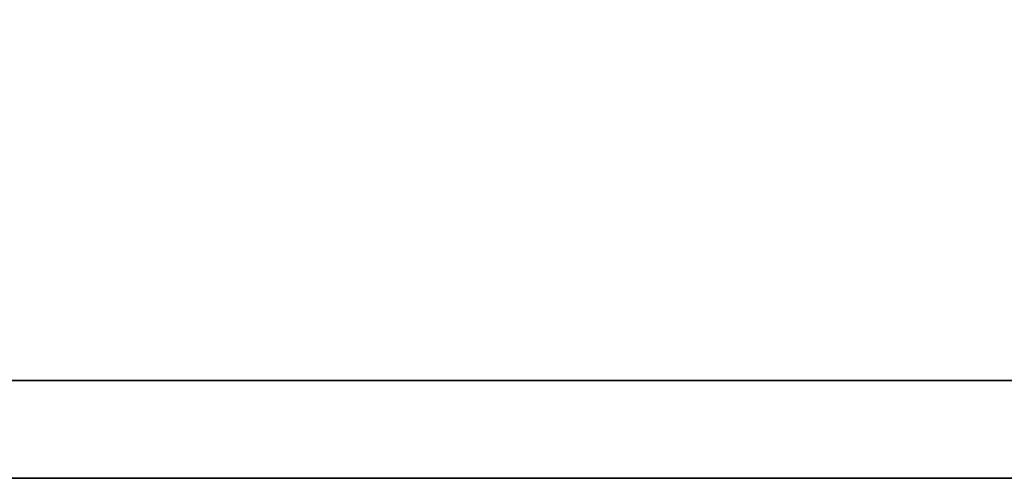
# Model space of a CAD drawing. Header units: millimetres. Extents: x 724 to 1034, y 320 to 423.
# Tile 24 of 57: x 944.44 to 946.68, y 350.06 to 351.11. Entities that reach past the tile are written whole.
import ezdxf

# ---------------------------------------------------------------- set-up
doc = ezdxf.new("R2010")
doc.units = ezdxf.units.MM
doc.header["$LTSCALE"] = 0.15
doc.layers.add('DIM', color=4, linetype='CONTINUOUS')
doc.layers.add('layer 1', color=7, linetype='CONTINUOUS')

# ---------------------------------------------------------------- blocks, each defined once
blk = doc.blocks.new('TBI MOTION logo(完整正式版)')
at = {"layer": 'layer 1', "color": 22, "lineweight": 35}
blk.add_open_spline([(75.90875, -9.47875), (75.90875, -9.47875), (75.90875, -12.28625), (75.90875, -12.28625), (75.90875, -12.28625), (75.90875, -12.28625), (75.90875, -12.47875), (75.90875, -12.47875), (75.90875, -12.47875), (75.90875, -12.47875), (75.71625, -12.47875), (75.71625, -12.47875), (75.71625, -12.47875), (75.71625, -12.47875), (-88.32875, -12.47875), (-88.32875, -12.47875), (-88.32875, -12.47875), (-88.32875, -12.47875), (-88.32875, -13.29375), (-88.32875, -13.29375), (-88.32875, -13.29375), (-88.32875, -13.29375), (82.89125, -13.29375), (82.89125, -13.29375), (82.89125, -13.29375), (82.89125, -13.29375), (75.90875, -9.47875), (75.90875, -9.47875)], degree=3, knots=[0, 0, 0, 0, 0.1428571, 0.1428571, 0.1428571, 0.1428572, 0.2857143, 0.2857143, 0.2857143, 0.2857143, 0.4285714, 0.4285714, 0.4285714, 0.4285714, 0.5714286, 0.5714286, 0.5714286, 0.5714286, 0.7142857, 0.7142857, 0.7142857, 0.7142857, 0.8571429, 0.8571429, 0.8571429, 0.8571429, 1, 1, 1, 1], dxfattribs=at)

msp = doc.modelspace()

# ---------------------------------------------------------------- block references
at = {"layer": 'DIM', "color": 7, "xscale": 0.2736514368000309, "yscale": 0.2736514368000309, "zscale": 0.2736514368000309}
msp.add_blockref('TBI MOTION logo(完整正式版)', (964.4665, 353.7), dxfattribs=at)

doc.saveas('drawing.dxf')
